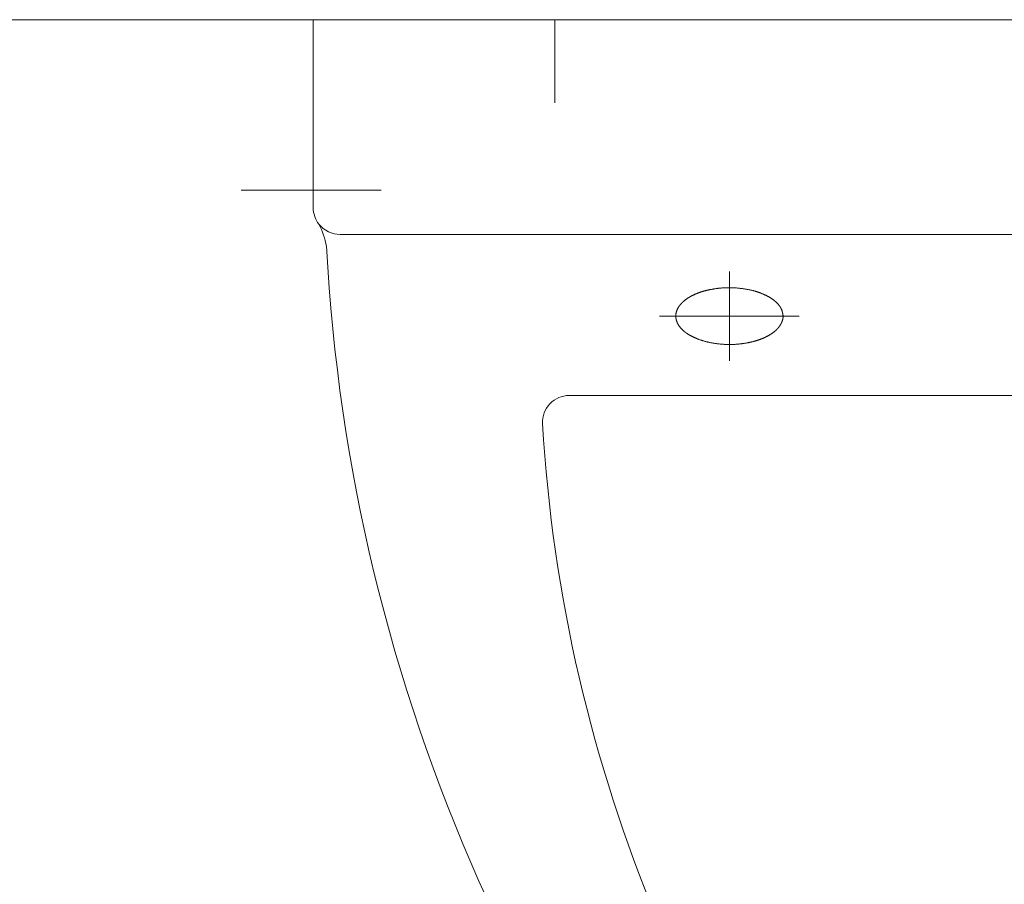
# Model space of a CAD drawing. Extents: x -321 to 526, y -52 to 542.
# Tile 18 of 56: x -146.69 to -143.03, y 163.27 to 166.49. Entities that reach past the tile are written whole.
import ezdxf

# ---------------------------------------------------------------- set-up
doc = ezdxf.new("R2010")
doc.units = 0
doc.layers.get('0').update_dxf_attribs({"lineweight": 35})
doc.layers.add('D-501 Deckenspiegel Gebäude', color=7, linetype='Continuous', lineweight=25)

# ---------------------------------------------------------------- blocks, each defined once
blk = doc.blocks.new('Referenz-A07MYS7IRK', base_point=(-281.0083, -47.1225))
at = {"layer": 'D-501 Deckenspiegel Gebäude', "color": 0, "lineweight": 13}
for p, q in [((-163.5509, 166.4946), (-121.5509, 166.4946)), ((-139.501, 166.4946), (-145.6009, 166.4946)), ((-145.6009, 166.4946), (-145.6009, 165.7947)), ((-144.701, 166.4946), (-144.701, 166.1846)), ((-145.8699, 165.8601), (-145.3478, 165.8601)), ((-145.501, 165.6946), (-139.6009, 165.6946)), ((-144.051, 165.5565), (-144.051, 165.2243)), ((-144.1977, 165.4623), (-144.1986, 165.4618)), ((-144.1968, 165.4628), (-144.1977, 165.4623)), ((-144.196, 165.4633), (-144.1968, 165.4628)), ((-144.195, 165.4638), (-144.196, 165.4633)), ((-144.1942, 165.4644), (-144.195, 165.4638)), ((-144.1932, 165.4648), (-144.1942, 165.4644)), ((-144.1923, 165.4653), (-144.1932, 165.4648)), ((-144.1913, 165.4658), (-144.1923, 165.4653)), ((-144.1904, 165.4663), (-144.1913, 165.4658)), ((-144.1894, 165.4667), (-144.1904, 165.4663)), ((-144.1885, 165.4673), (-144.1894, 165.4667)), ((-144.1875, 165.4677), (-144.1885, 165.4673)), ((-144.1865, 165.4683), (-144.1875, 165.4677)), ((-144.1855, 165.4687), (-144.1865, 165.4683)), ((-144.1845, 165.4692), (-144.1855, 165.4687)), ((-144.1835, 165.4697), (-144.1845, 165.4692)), ((-144.1825, 165.4701), (-144.1835, 165.4697)), ((-144.1814, 165.4706), (-144.1825, 165.4701)), ((-144.1805, 165.4711), (-144.1814, 165.4706)), ((-144.1794, 165.4716), (-144.1805, 165.4711)), ((-144.1783, 165.472), (-144.1794, 165.4716)), ((-144.1773, 165.4724), (-144.1783, 165.472)), ((-144.1762, 165.473), (-144.1773, 165.4724)), ((-144.1751, 165.4734), (-144.1762, 165.473)), ((-144.1741, 165.4739), (-144.1751, 165.4734)), ((-144.173, 165.4743), (-144.1741, 165.4739)), ((-144.172, 165.4747), (-144.173, 165.4743)), ((-144.1708, 165.4752), (-144.172, 165.4747)), ((-144.1697, 165.4756), (-144.1708, 165.4752)), ((-144.1686, 165.4761), (-144.1697, 165.4756)), ((-144.1674, 165.4765), (-144.1686, 165.4761)), ((-144.1664, 165.4769), (-144.1674, 165.4765)), ((-144.1652, 165.4773), (-144.1664, 165.4769)), ((-144.164, 165.4778), (-144.1652, 165.4773)), ((-144.1629, 165.4782), (-144.164, 165.4778)), ((-144.1617, 165.4786), (-144.1629, 165.4782)), ((-144.1605, 165.479), (-144.1617, 165.4786)), ((-144.1593, 165.4794), (-144.1605, 165.479)), ((-144.1581, 165.4798), (-144.1593, 165.4794)), ((-144.157, 165.4802), (-144.1581, 165.4798)), ((-144.1557, 165.4806), (-144.157, 165.4802)), ((-144.1545, 165.4811), (-144.1557, 165.4806)), ((-144.1533, 165.4814), (-144.1545, 165.4811)), ((-144.1521, 165.4817), (-144.1533, 165.4814)), ((-144.1508, 165.4822), (-144.1521, 165.4817)), ((-144.1496, 165.4825), (-144.1508, 165.4822)), ((-144.1482, 165.4829), (-144.1496, 165.4825)), ((-144.147, 165.4833), (-144.1482, 165.4829)), ((-144.1457, 165.4836), (-144.147, 165.4833)), ((-144.1444, 165.4841), (-144.1457, 165.4836)), ((-144.1431, 165.4844), (-144.1444, 165.4841)), ((-144.1418, 165.4848), (-144.1431, 165.4844)), ((-144.1404, 165.4851), (-144.1418, 165.4848)), ((-144.139, 165.4855), (-144.1404, 165.4851)), ((-144.1376, 165.4858), (-144.139, 165.4855)), ((-144.1361, 165.4862), (-144.1376, 165.4858)), ((-144.1347, 165.4864), (-144.1361, 165.4862)), ((-144.1333, 165.4868), (-144.1347, 165.4864)), ((-144.1318, 165.4872), (-144.1333, 165.4868)), ((-144.1303, 165.4875), (-144.1318, 165.4872)), ((-144.1288, 165.4879), (-144.1303, 165.4875)), ((-144.1272, 165.4882), (-144.1288, 165.4879)), ((-144.1257, 165.4885), (-144.1272, 165.4882)), ((-144.1241, 165.4889), (-144.1257, 165.4885)), ((-144.1224, 165.4891), (-144.1241, 165.4889)), ((-144.1208, 165.4895), (-144.1224, 165.4891)), ((-144.1191, 165.4897), (-144.1208, 165.4895)), ((-144.1174, 165.4901), (-144.1191, 165.4897)), ((-144.1156, 165.4905), (-144.1174, 165.4901)), ((-144.1139, 165.4907), (-144.1156, 165.4905)), ((-144.1121, 165.4911), (-144.1139, 165.4907)), ((-144.1102, 165.4913), (-144.1121, 165.4911)), ((-144.1084, 165.4916), (-144.1102, 165.4913)), ((-144.1065, 165.492), (-144.1084, 165.4916)), ((-144.1045, 165.4922), (-144.1065, 165.492)), ((-144.1026, 165.4925), (-144.1045, 165.4922)), ((-144.1006, 165.4929), (-144.1026, 165.4925)), ((-144.0986, 165.4931), (-144.1006, 165.4929)), ((-144.0967, 165.4934), (-144.0986, 165.4931)), ((-144.0945, 165.4936), (-144.0967, 165.4934)), ((-144.0924, 165.494), (-144.0945, 165.4936)), ((-144.0903, 165.4941), (-144.0924, 165.494)), ((-144.0882, 165.4944), (-144.0903, 165.4941)), ((-144.086, 165.4946), (-144.0882, 165.4944)), ((-144.0838, 165.4948), (-144.086, 165.4946)), ((-144.0815, 165.495), (-144.0838, 165.4948)), ((-144.0793, 165.4952), (-144.0815, 165.495)), ((-144.077, 165.4954), (-144.0793, 165.4952)), ((-144.0747, 165.4955), (-144.077, 165.4954)), ((-144.0724, 165.4957), (-144.0747, 165.4955)), ((-144.0701, 165.4958), (-144.0724, 165.4957)), ((-144.0677, 165.496), (-144.0701, 165.4958)), ((-144.0653, 165.496), (-144.0677, 165.496)), ((-144.0628, 165.4962), (-144.0653, 165.496)), ((-144.0604, 165.4962), (-144.0628, 165.4962)), ((-144.0579, 165.4962), (-144.0604, 165.4962)), ((-144.0554, 165.4963), (-144.0579, 165.4962)), ((-144.053, 165.4963), (-144.0554, 165.4963)), ((-144.0504, 165.4963), (-144.053, 165.4963)), ((-144.0478, 165.4962), (-144.0504, 165.4963)), ((-144.0452, 165.4962), (-144.0478, 165.4962)), ((-144.0426, 165.4962), (-144.0452, 165.4962)), ((-144.04, 165.496), (-144.0426, 165.4962)), ((-144.0374, 165.496), (-144.04, 165.496)), ((-144.0347, 165.4958), (-144.0374, 165.496)), ((-144.0321, 165.4957), (-144.0347, 165.4958)), ((-144.0294, 165.4955), (-144.0321, 165.4957)), ((-144.0267, 165.4954), (-144.0294, 165.4955)), ((-144.024, 165.4951), (-144.0267, 165.4954)), ((-144.0213, 165.4949), (-144.024, 165.4951)), ((-144.0187, 165.4946), (-144.0213, 165.4949)), ((-144.016, 165.4944), (-144.0187, 165.4946)), ((-144.0132, 165.4941), (-144.016, 165.4944)), ((-144.0106, 165.4938), (-144.0132, 165.4941)), ((-144.0079, 165.4935), (-144.0106, 165.4938)), ((-144.0052, 165.4931), (-144.0079, 165.4935)), ((-144.0026, 165.4929), (-144.0052, 165.4931)), ((-143.9999, 165.4924), (-144.0026, 165.4929)), ((-143.9974, 165.4921), (-143.9999, 165.4924)), ((-143.9947, 165.4917), (-143.9974, 165.4921)), ((-143.9921, 165.4913), (-143.9947, 165.4917)), ((-143.9895, 165.4908), (-143.9921, 165.4913)), ((-143.987, 165.4904), (-143.9895, 165.4908)), ((-143.9845, 165.4899), (-143.987, 165.4904)), ((-143.9819, 165.4895), (-143.9845, 165.4899)), ((-143.9794, 165.489), (-143.9819, 165.4895)), ((-143.977, 165.4885), (-143.9794, 165.489)), ((-143.9746, 165.488), (-143.977, 165.4885)), ((-143.9722, 165.4875), (-143.9746, 165.488)), ((-143.9698, 165.487), (-143.9722, 165.4875)), ((-143.9675, 165.4864), (-143.9698, 165.487)), ((-143.9652, 165.4858), (-143.9675, 165.4864)), ((-143.963, 165.4853), (-143.9652, 165.4858)), ((-143.9609, 165.4847), (-143.963, 165.4853)), ((-143.9586, 165.4841), (-143.9609, 165.4847)), ((-143.9565, 165.4835), (-143.9586, 165.4841)), ((-143.9544, 165.4829), (-143.9565, 165.4835)), ((-143.9524, 165.4823), (-143.9544, 165.4829)), ((-143.9504, 165.4817), (-143.9524, 165.4823)), ((-143.9484, 165.4811), (-143.9504, 165.4817)), ((-143.9464, 165.4804), (-143.9484, 165.4811)), ((-143.9445, 165.4798), (-143.9464, 165.4804)), ((-143.9426, 165.4792), (-143.9445, 165.4798)), ((-143.9408, 165.4784), (-143.9426, 165.4792)), ((-143.939, 165.4778), (-143.9408, 165.4784)), ((-143.9372, 165.4772), (-143.939, 165.4778)), ((-143.9355, 165.4765), (-143.9372, 165.4772)), ((-143.9338, 165.4759), (-143.9355, 165.4765)), ((-143.9322, 165.4753), (-143.9338, 165.4759)), ((-143.9305, 165.4745), (-143.9322, 165.4753)), ((-143.9289, 165.4739), (-143.9305, 165.4745)), ((-143.9273, 165.4732), (-143.9289, 165.4739)), ((-143.9258, 165.4726), (-143.9273, 165.4732)), ((-143.9242, 165.472), (-143.9258, 165.4726)), ((-143.9228, 165.4712), (-143.9242, 165.472)), ((-143.9213, 165.4706), (-143.9228, 165.4712)), ((-143.9199, 165.47), (-143.9213, 165.4706)), ((-143.9186, 165.4694), (-143.9199, 165.47)), ((-143.9172, 165.4687), (-143.9186, 165.4694)), ((-143.9159, 165.4681), (-143.9172, 165.4687)), ((-143.9146, 165.4675), (-143.9159, 165.4681)), ((-143.9133, 165.4669), (-143.9146, 165.4675)), ((-143.9121, 165.4663), (-143.9133, 165.4669)), ((-143.9109, 165.4657), (-143.9121, 165.4663)), ((-143.9098, 165.4651), (-143.9109, 165.4657)), ((-143.9086, 165.4645), (-143.9098, 165.4651)), ((-143.9076, 165.4639), (-143.9086, 165.4645)), ((-143.9064, 165.4633), (-143.9076, 165.4639)), ((-143.9053, 165.4628), (-143.9064, 165.4633)), ((-143.9043, 165.4622), (-143.9053, 165.4628)), ((-143.9033, 165.4616), (-143.9043, 165.4622)), ((-144.2395, 165.4253), (-144.24, 165.4246)), ((-144.2391, 165.4261), (-144.2395, 165.4253)), ((-144.2386, 165.4268), (-144.2391, 165.4261)), ((-144.238, 165.4275), (-144.2386, 165.4268)), ((-144.2376, 165.4282), (-144.238, 165.4275)), ((-144.237, 165.4288), (-144.2376, 165.4282)), ((-144.2365, 165.4296), (-144.237, 165.4288)), ((-144.236, 165.4302), (-144.2365, 165.4296)), ((-144.2354, 165.431), (-144.236, 165.4302)), ((-144.2349, 165.4316), (-144.2354, 165.431)), ((-144.2344, 165.4323), (-144.2349, 165.4316)), ((-144.2339, 165.4329), (-144.2344, 165.4323)), ((-144.2333, 165.4335), (-144.2339, 165.4329)), ((-144.2328, 165.4343), (-144.2333, 165.4335)), ((-144.2322, 165.4349), (-144.2328, 165.4343)), ((-144.2317, 165.4355), (-144.2322, 165.4349)), ((-144.2311, 165.4361), (-144.2317, 165.4355)), ((-144.2306, 165.4367), (-144.2311, 165.4361)), ((-144.23, 165.4374), (-144.2306, 165.4367)), ((-144.2294, 165.438), (-144.23, 165.4374)), ((-144.2289, 165.4385), (-144.2294, 165.438)), ((-144.2282, 165.4391), (-144.2289, 165.4385)), ((-144.2278, 165.4398), (-144.2282, 165.4391)), ((-144.2271, 165.4403), (-144.2278, 165.4398)), ((-144.2266, 165.4409), (-144.2271, 165.4403)), ((-144.2259, 165.4415), (-144.2266, 165.4409)), ((-144.2253, 165.4421), (-144.2259, 165.4415)), ((-144.2248, 165.4426), (-144.2253, 165.4421)), ((-144.2242, 165.4432), (-144.2248, 165.4426)), ((-144.2235, 165.4437), (-144.2242, 165.4432)), ((-144.2229, 165.4443), (-144.2235, 165.4437)), ((-144.2223, 165.4449), (-144.2229, 165.4443)), ((-144.2217, 165.4454), (-144.2223, 165.4449)), ((-144.221, 165.446), (-144.2217, 165.4454)), ((-144.2204, 165.4465), (-144.221, 165.446)), ((-144.2198, 165.447), (-144.2204, 165.4465)), ((-144.2191, 165.4476), (-144.2198, 165.447)), ((-144.2185, 165.4482), (-144.2191, 165.4476)), ((-144.2178, 165.4487), (-144.2185, 165.4482)), ((-144.2171, 165.4493), (-144.2178, 165.4487)), ((-144.2165, 165.4498), (-144.2171, 165.4493)), ((-144.2159, 165.4503), (-144.2165, 165.4498)), ((-144.2151, 165.4509), (-144.2159, 165.4503)), ((-144.2144, 165.4514), (-144.2151, 165.4509)), ((-144.2137, 165.4519), (-144.2144, 165.4514)), ((-144.213, 165.4524), (-144.2137, 165.4519)), ((-144.2123, 165.453), (-144.213, 165.4524)), ((-144.2115, 165.4535), (-144.2123, 165.453)), ((-144.2108, 165.454), (-144.2115, 165.4535)), ((-144.21, 165.4546), (-144.2108, 165.454)), ((-144.2093, 165.455), (-144.21, 165.4546)), ((-144.2085, 165.4556), (-144.2093, 165.455)), ((-144.2077, 165.4561), (-144.2085, 165.4556)), ((-144.2069, 165.4566), (-144.2077, 165.4561)), ((-144.2062, 165.4571), (-144.2069, 165.4566)), ((-144.2054, 165.4577), (-144.2062, 165.4571)), ((-144.2046, 165.4582), (-144.2054, 165.4577)), ((-144.2036, 165.4587), (-144.2046, 165.4582)), ((-144.2029, 165.4592), (-144.2036, 165.4587)), ((-144.2021, 165.4597), (-144.2029, 165.4592)), ((-144.2011, 165.4603), (-144.2021, 165.4597)), ((-144.2003, 165.4608), (-144.2011, 165.4603)), ((-144.1995, 165.4612), (-144.2003, 165.4608)), ((-144.1986, 165.4618), (-144.1995, 165.4612)), ((-143.9023, 165.461), (-143.9033, 165.4616)), ((-143.9013, 165.4604), (-143.9023, 165.461)), ((-143.9004, 165.4598), (-143.9013, 165.4604)), ((-143.8994, 165.4593), (-143.9004, 165.4598)), ((-143.8984, 165.4587), (-143.8994, 165.4593)), ((-143.8975, 165.4581), (-143.8984, 165.4587)), ((-143.8966, 165.4575), (-143.8975, 165.4581)), ((-143.8957, 165.457), (-143.8966, 165.4575)), ((-143.8949, 165.4564), (-143.8957, 165.457)), ((-143.894, 165.4558), (-143.8949, 165.4564)), ((-143.893, 165.4552), (-143.894, 165.4558)), ((-143.8922, 165.4546), (-143.893, 165.4552)), ((-143.8914, 165.454), (-143.8922, 165.4546)), ((-143.8906, 165.4534), (-143.8914, 165.454)), ((-143.8897, 165.4528), (-143.8906, 165.4534)), ((-143.8889, 165.4523), (-143.8897, 165.4528)), ((-143.8881, 165.4517), (-143.8889, 165.4523)), ((-143.8873, 165.451), (-143.8881, 165.4517)), ((-143.8864, 165.4504), (-143.8873, 165.451)), ((-143.8856, 165.4497), (-143.8864, 165.4504)), ((-143.8848, 165.4491), (-143.8856, 165.4497)), ((-143.884, 165.4484), (-143.8848, 165.4491)), ((-143.8832, 165.4478), (-143.884, 165.4484)), ((-143.8824, 165.4471), (-143.8832, 165.4478)), ((-143.8816, 165.4465), (-143.8824, 165.4471)), ((-143.8808, 165.4458), (-143.8816, 165.4465)), ((-143.88, 165.4451), (-143.8808, 165.4458)), ((-143.8792, 165.4445), (-143.88, 165.4451)), ((-143.8784, 165.4437), (-143.8792, 165.4445)), ((-143.8776, 165.443), (-143.8784, 165.4437)), ((-143.8769, 165.4423), (-143.8776, 165.443)), ((-143.8761, 165.4416), (-143.8769, 165.4423)), ((-143.8753, 165.4409), (-143.8761, 165.4416)), ((-143.8746, 165.4402), (-143.8753, 165.4409)), ((-143.8739, 165.4394), (-143.8746, 165.4402)), ((-143.8731, 165.4387), (-143.8739, 165.4394)), ((-143.8724, 165.438), (-143.8731, 165.4387)), ((-143.8717, 165.4373), (-143.8724, 165.438)), ((-143.8709, 165.4365), (-143.8717, 165.4373)), ((-143.8702, 165.4357), (-143.8709, 165.4365)), ((-143.8696, 165.4349), (-143.8702, 165.4357)), ((-143.8689, 165.4343), (-143.8696, 165.4349)), ((-143.8683, 165.4335), (-143.8689, 165.4343)), ((-143.8676, 165.4326), (-143.8683, 165.4335)), ((-143.867, 165.4319), (-143.8676, 165.4326)), ((-143.8663, 165.4311), (-143.867, 165.4319)), ((-143.8657, 165.4304), (-143.8663, 165.4311)), ((-143.8651, 165.4296), (-143.8657, 165.4304)), ((-143.8645, 165.4288), (-143.8651, 165.4296)), ((-143.864, 165.428), (-143.8645, 165.4288)), ((-143.8635, 165.4272), (-143.864, 165.428)), ((-143.863, 165.4264), (-143.8635, 165.4272)), ((-143.8624, 165.4256), (-143.863, 165.4264)), ((-143.8619, 165.4248), (-143.8624, 165.4256)), ((-144.3109, 165.3904), (-143.791, 165.3904)), ((-144.2509, 165.3912), (-144.251, 165.3908)), ((-144.251, 165.3908), (-144.251, 165.3904)), ((-144.251, 165.3904), (-144.251, 165.3901)), ((-144.251, 165.3901), (-144.2509, 165.3896)), ((-144.2508, 165.3926), (-144.2509, 165.392)), ((-144.2509, 165.392), (-144.2509, 165.3916)), ((-144.2509, 165.3916), (-144.2509, 165.3912)), ((-144.2509, 165.3896), (-144.2509, 165.3892)), ((-144.2509, 165.3892), (-144.2509, 165.3888)), ((-144.2509, 165.3888), (-144.2508, 165.3882)), ((-144.2507, 165.3937), (-144.2508, 165.3931)), ((-144.2508, 165.3931), (-144.2508, 165.3926)), ((-144.2506, 165.3949), (-144.2507, 165.3943)), ((-144.2507, 165.3943), (-144.2507, 165.3937)), ((-144.2505, 165.3962), (-144.2506, 165.3956)), ((-144.2506, 165.3956), (-144.2506, 165.3949)), ((-144.2503, 165.3969), (-144.2505, 165.3962)), ((-144.2502, 165.3978), (-144.2503, 165.3969)), ((-144.2501, 165.3984), (-144.2502, 165.3978)), ((-144.2499, 165.3992), (-144.2501, 165.3984)), ((-144.2497, 165.4008), (-144.2499, 165.4)), ((-144.2499, 165.4), (-144.2499, 165.3992)), ((-144.2495, 165.4017), (-144.2497, 165.4008)), ((-144.2493, 165.4025), (-144.2495, 165.4017)), ((-144.2491, 165.4033), (-144.2493, 165.4025)), ((-144.2489, 165.4041), (-144.2491, 165.4033)), ((-144.2487, 165.405), (-144.2489, 165.4041)), ((-144.2484, 165.4058), (-144.2487, 165.405)), ((-144.2483, 165.4067), (-144.2484, 165.4058)), ((-144.248, 165.4076), (-144.2483, 165.4067)), ((-144.2477, 165.4085), (-144.248, 165.4076)), ((-144.2475, 165.4093), (-144.2477, 165.4085)), ((-144.2472, 165.4102), (-144.2475, 165.4093)), ((-144.2468, 165.4111), (-144.2472, 165.4102)), ((-144.2466, 165.4119), (-144.2468, 165.4111)), ((-144.2462, 165.4127), (-144.2466, 165.4119)), ((-144.2458, 165.4136), (-144.2462, 165.4127)), ((-144.2455, 165.4144), (-144.2458, 165.4136)), ((-144.2452, 165.4152), (-144.2455, 165.4144)), ((-144.2448, 165.416), (-144.2452, 165.4152)), ((-144.2444, 165.4169), (-144.2448, 165.416)), ((-144.244, 165.4177), (-144.2444, 165.4169)), ((-144.2436, 165.4185), (-144.244, 165.4177)), ((-144.2432, 165.4192), (-144.2436, 165.4185)), ((-144.2427, 165.42), (-144.2432, 165.4192)), ((-144.2423, 165.4208), (-144.2427, 165.42)), ((-144.2419, 165.4216), (-144.2423, 165.4208)), ((-144.2414, 165.4224), (-144.2419, 165.4216)), ((-144.2409, 165.4232), (-144.2414, 165.4224)), ((-144.2405, 165.4238), (-144.2409, 165.4232)), ((-144.24, 165.4246), (-144.2405, 165.4238)), ((-143.8614, 165.424), (-143.8619, 165.4248)), ((-143.861, 165.4232), (-143.8614, 165.424)), ((-143.8606, 165.4224), (-143.861, 165.4232)), ((-143.8601, 165.4216), (-143.8606, 165.4224)), ((-143.8597, 165.4208), (-143.8601, 165.4216)), ((-143.8592, 165.42), (-143.8597, 165.4208)), ((-143.8588, 165.4192), (-143.8592, 165.42)), ((-143.8584, 165.4185), (-143.8588, 165.4192)), ((-143.8581, 165.4177), (-143.8584, 165.4185)), ((-143.8577, 165.4168), (-143.8581, 165.4177)), ((-143.8573, 165.416), (-143.8577, 165.4168)), ((-143.857, 165.4152), (-143.8573, 165.416)), ((-143.8567, 165.4144), (-143.857, 165.4152)), ((-143.8563, 165.4136), (-143.8567, 165.4144)), ((-143.8561, 165.4127), (-143.8563, 165.4136)), ((-143.8557, 165.4119), (-143.8561, 165.4127)), ((-143.8554, 165.4111), (-143.8557, 165.4119)), ((-143.8551, 165.4105), (-143.8554, 165.4111)), ((-143.8549, 165.4097), (-143.8551, 165.4105)), ((-143.8546, 165.4088), (-143.8549, 165.4097)), ((-143.8544, 165.408), (-143.8546, 165.4088)), ((-143.8542, 165.4072), (-143.8544, 165.408)), ((-143.8539, 165.4064), (-143.8542, 165.4072)), ((-143.8537, 165.4058), (-143.8539, 165.4064)), ((-143.8534, 165.4049), (-143.8537, 165.4058)), ((-143.8532, 165.4041), (-143.8534, 165.4049)), ((-143.8531, 165.4034), (-143.8532, 165.4041)), ((-143.8529, 165.4026), (-143.8531, 165.4034)), ((-143.8528, 165.4019), (-143.8529, 165.4026)), ((-143.8526, 165.4011), (-143.8528, 165.4019)), ((-143.8524, 165.4004), (-143.8526, 165.4011)), ((-143.8522, 165.3996), (-143.8524, 165.4004)), ((-143.8521, 165.3989), (-143.8522, 165.3996)), ((-143.852, 165.3982), (-143.8521, 165.3989)), ((-143.8518, 165.3974), (-143.852, 165.3982)), ((-143.8518, 165.3967), (-143.8518, 165.3974)), ((-143.8516, 165.3959), (-143.8518, 165.3967)), ((-143.8515, 165.3953), (-143.8516, 165.3959)), ((-143.8514, 165.3945), (-143.8515, 165.3953)), ((-143.8514, 165.3937), (-143.8514, 165.3945)), ((-143.8513, 165.393), (-143.8514, 165.3937)), ((-143.8512, 165.3923), (-143.8513, 165.393)), ((-143.8512, 165.3916), (-143.8512, 165.3923)), ((-143.8512, 165.3909), (-143.8512, 165.3916)), ((-143.8512, 165.3902), (-143.8512, 165.3909)), ((-143.8512, 165.3895), (-143.8512, 165.3902)), ((-143.8512, 165.3888), (-143.8512, 165.3895)), ((-143.8512, 165.3881), (-143.8512, 165.3888)), ((-144.2508, 165.3882), (-144.2508, 165.3877)), ((-144.2508, 165.3877), (-144.2507, 165.3871)), ((-144.2507, 165.3871), (-144.2506, 165.3865)), ((-144.2506, 165.3865), (-144.2506, 165.3859)), ((-144.2506, 165.3859), (-144.2505, 165.3853)), ((-144.2505, 165.3853), (-144.2504, 165.3846)), ((-144.2504, 165.3846), (-144.2503, 165.3839)), ((-144.2503, 165.3839), (-144.2502, 165.3832)), ((-144.2502, 165.3832), (-144.25, 165.3824)), ((-144.25, 165.3824), (-144.2499, 165.3816)), ((-144.2499, 165.3816), (-144.2497, 165.3809)), ((-144.2497, 165.3809), (-144.2496, 165.38)), ((-144.2496, 165.38), (-144.2494, 165.3791)), ((-144.2494, 165.3791), (-144.2492, 165.3784)), ((-144.2492, 165.3784), (-144.2491, 165.3775)), ((-144.2491, 165.3775), (-144.2489, 165.3767)), ((-144.2489, 165.3767), (-144.2486, 165.3758)), ((-144.2486, 165.3758), (-144.2484, 165.3749)), ((-144.2484, 165.3749), (-144.2481, 165.3741)), ((-144.2481, 165.3741), (-144.2479, 165.3732)), ((-144.2479, 165.3732), (-144.2477, 165.3723)), ((-144.2477, 165.3723), (-144.2474, 165.3715)), ((-144.2474, 165.3715), (-144.2471, 165.3707)), ((-144.2471, 165.3707), (-144.2467, 165.3697)), ((-144.2467, 165.3697), (-144.2465, 165.3689)), ((-144.2465, 165.3689), (-144.2461, 165.3681)), ((-144.2461, 165.3681), (-144.2458, 165.3672)), ((-144.2458, 165.3672), (-144.2454, 165.3664)), ((-144.2454, 165.3664), (-144.245, 165.3656)), ((-144.245, 165.3656), (-144.2447, 165.3647)), ((-144.2447, 165.3647), (-144.2444, 165.3639)), ((-144.2444, 165.3639), (-144.2439, 165.3631)), ((-144.2439, 165.3631), (-144.2436, 165.3623)), ((-144.2436, 165.3623), (-144.2431, 165.3615)), ((-144.2431, 165.3615), (-144.2427, 165.3608)), ((-144.2427, 165.3608), (-144.2423, 165.36)), ((-144.2423, 165.36), (-144.2419, 165.3592)), ((-144.2419, 165.3592), (-144.2414, 165.3585)), ((-144.2414, 165.3585), (-144.2409, 165.3577)), ((-144.2409, 165.3577), (-144.2405, 165.357)), ((-144.2405, 165.357), (-144.24, 165.3563)), ((-144.24, 165.3563), (-144.2395, 165.3555)), ((-144.2395, 165.3555), (-144.239, 165.3547)), ((-144.239, 165.3547), (-144.2385, 165.3541)), ((-144.2385, 165.3541), (-144.238, 165.3533)), ((-144.238, 165.3533), (-144.2375, 165.3526)), ((-144.2375, 165.3526), (-144.237, 165.352)), ((-144.237, 165.352), (-144.2364, 165.3513)), ((-143.8651, 165.3516), (-143.8647, 165.3521)), ((-143.8647, 165.3521), (-143.8643, 165.3526)), ((-143.8643, 165.3526), (-143.8639, 165.3533)), ((-143.8639, 165.3533), (-143.8636, 165.3538)), ((-143.8636, 165.3538), (-143.8631, 165.3543)), ((-143.8631, 165.3543), (-143.8628, 165.3549)), ((-143.8628, 165.3549), (-143.8624, 165.3555)), ((-143.8624, 165.3555), (-143.8621, 165.356)), ((-143.8621, 165.356), (-143.8617, 165.3566)), ((-143.8617, 165.3566), (-143.8614, 165.3572)), ((-143.8614, 165.3572), (-143.861, 165.3578)), ((-143.861, 165.3578), (-143.8606, 165.3583)), ((-143.8606, 165.3583), (-143.8603, 165.3589)), ((-143.8603, 165.3589), (-143.86, 165.3596)), ((-143.86, 165.3596), (-143.8597, 165.3601)), ((-143.8597, 165.3601), (-143.8593, 165.3607)), ((-143.8593, 165.3607), (-143.859, 165.3613)), ((-143.859, 165.3613), (-143.8587, 165.3619)), ((-143.8587, 165.3619), (-143.8583, 165.3625)), ((-143.8583, 165.3625), (-143.8581, 165.3632)), ((-143.8581, 165.3632), (-143.8577, 165.3638)), ((-143.8577, 165.3638), (-143.8575, 165.3644)), ((-143.8575, 165.3644), (-143.8571, 165.365)), ((-143.8571, 165.365), (-143.8568, 165.3658)), ((-143.8568, 165.3658), (-143.8565, 165.3664)), ((-143.8565, 165.3664), (-143.8562, 165.3671)), ((-143.8562, 165.3671), (-143.8559, 165.3677)), ((-143.8559, 165.3677), (-143.8557, 165.3684)), ((-143.8557, 165.3684), (-143.8554, 165.3691)), ((-143.8554, 165.3691), (-143.8551, 165.3697)), ((-143.8551, 165.3697), (-143.8549, 165.3704)), ((-143.8549, 165.3704), (-143.8546, 165.3711)), ((-143.8546, 165.3711), (-143.8543, 165.3718)), ((-143.8543, 165.3718), (-143.8541, 165.3725)), ((-143.8541, 165.3725), (-143.8539, 165.3731)), ((-143.8539, 165.3731), (-143.8536, 165.3738)), ((-143.8536, 165.3738), (-143.8534, 165.3746)), ((-143.8534, 165.3746), (-143.8532, 165.3752)), ((-143.8532, 165.3752), (-143.853, 165.376)), ((-143.853, 165.376), (-143.8528, 165.3767)), ((-143.8528, 165.3767), (-143.8526, 165.3774)), ((-143.8526, 165.3774), (-143.8525, 165.3781)), ((-143.8525, 165.3781), (-143.8523, 165.3788)), ((-143.8523, 165.3788), (-143.8521, 165.3795)), ((-143.8521, 165.3795), (-143.852, 165.3802)), ((-143.852, 165.3802), (-143.8518, 165.381)), ((-143.8518, 165.3816), (-143.8516, 165.3824)), ((-143.8518, 165.381), (-143.8518, 165.3816)), ((-143.8516, 165.3824), (-143.8515, 165.3831)), ((-143.8515, 165.3831), (-143.8514, 165.3838)), ((-143.8514, 165.3838), (-143.8513, 165.3845)), ((-143.8513, 165.3852), (-143.8512, 165.3859)), ((-143.8513, 165.3845), (-143.8513, 165.3852)), ((-143.8512, 165.3873), (-143.8512, 165.3881)), ((-143.8512, 165.3867), (-143.8512, 165.3873)), ((-143.8512, 165.3859), (-143.8512, 165.3867)), ((-144.2364, 165.3513), (-144.2359, 165.3506)), ((-144.2359, 165.3506), (-144.2354, 165.35)), ((-144.2354, 165.35), (-144.2349, 165.3492)), ((-144.2349, 165.3492), (-144.2344, 165.3486)), ((-144.2344, 165.3486), (-144.2339, 165.3479)), ((-144.2339, 165.3479), (-144.2333, 165.3473)), ((-144.2333, 165.3473), (-144.2327, 165.3467)), ((-144.2327, 165.3467), (-144.2322, 165.3461)), ((-144.2322, 165.3461), (-144.2317, 165.3453)), ((-144.2317, 165.3453), (-144.2311, 165.3447)), ((-144.2311, 165.3447), (-144.2306, 165.3442)), ((-144.2306, 165.3442), (-144.23, 165.3436)), ((-144.23, 165.3436), (-144.2294, 165.343)), ((-144.2294, 165.343), (-144.2289, 165.3423)), ((-144.2289, 165.3423), (-144.2282, 165.3417)), ((-144.2282, 165.3417), (-144.2278, 165.3412)), ((-144.2278, 165.3412), (-144.2271, 165.3405)), ((-144.2271, 165.3405), (-144.2266, 165.3399)), ((-144.2266, 165.3399), (-144.2259, 165.3394)), ((-144.2259, 165.3394), (-144.2253, 165.3389)), ((-144.2253, 165.3389), (-144.2248, 165.3383)), ((-144.2248, 165.3383), (-144.2242, 165.3377)), ((-144.2242, 165.3377), (-144.2235, 165.3371)), ((-144.2235, 165.3371), (-144.2229, 165.3365)), ((-144.2229, 165.3365), (-144.2223, 165.336)), ((-144.2223, 165.336), (-144.2217, 165.3354)), ((-144.2217, 165.3354), (-144.221, 165.3348)), ((-144.221, 165.3348), (-144.2204, 165.3343)), ((-144.2204, 165.3343), (-144.2198, 165.3338)), ((-144.2198, 165.3338), (-144.2191, 165.3332)), ((-144.2191, 165.3332), (-144.2185, 165.3327)), ((-144.2185, 165.3327), (-144.2178, 165.3322)), ((-144.2178, 165.3322), (-144.2171, 165.3317)), ((-144.2171, 165.3317), (-144.2165, 165.3311)), ((-144.2165, 165.3311), (-144.2159, 165.3306)), ((-144.2159, 165.3306), (-144.2151, 165.3301)), ((-144.2151, 165.3301), (-144.2144, 165.3295)), ((-144.2144, 165.3295), (-144.2137, 165.329)), ((-144.2137, 165.329), (-144.213, 165.3285)), ((-144.213, 165.3285), (-144.2123, 165.3279)), ((-144.2123, 165.3279), (-144.2115, 165.3274)), ((-144.2115, 165.3274), (-144.2108, 165.3268)), ((-144.2108, 165.3268), (-144.21, 165.3264)), ((-144.21, 165.3264), (-144.2091, 165.3258)), ((-144.2091, 165.3258), (-144.2083, 165.3253)), ((-144.2083, 165.3253), (-144.2076, 165.3247)), ((-144.2076, 165.3247), (-144.2068, 165.3242)), ((-144.2068, 165.3242), (-144.206, 165.3237)), ((-144.206, 165.3237), (-144.2051, 165.3231)), ((-144.2051, 165.3231), (-144.2042, 165.3225)), ((-144.2042, 165.3225), (-144.2033, 165.322)), ((-144.2033, 165.322), (-144.2024, 165.3215)), ((-144.2024, 165.3215), (-144.2015, 165.3209)), ((-144.2015, 165.3209), (-144.2005, 165.3204)), ((-144.2005, 165.3204), (-144.1996, 165.3198)), ((-144.1996, 165.3198), (-144.1986, 165.3192)), ((-144.1986, 165.3192), (-144.1976, 165.3187)), ((-144.1976, 165.3187), (-144.1966, 165.318)), ((-144.1966, 165.318), (-144.1955, 165.3176)), ((-144.1955, 165.3176), (-144.1944, 165.3169)), ((-144.1944, 165.3169), (-144.1933, 165.3164)), ((-144.1933, 165.3164), (-144.1922, 165.3157)), ((-144.1922, 165.3157), (-144.191, 165.3151)), ((-143.9106, 165.3151), (-143.9097, 165.3156)), ((-143.9097, 165.3156), (-143.9087, 165.316)), ((-143.9087, 165.316), (-143.9078, 165.3166)), ((-143.9078, 165.3166), (-143.9069, 165.3171)), ((-143.9069, 165.3171), (-143.906, 165.3176)), ((-143.906, 165.3176), (-143.9051, 165.318)), ((-143.9051, 165.318), (-143.9043, 165.3186)), ((-143.9043, 165.3186), (-143.9034, 165.319)), ((-143.9034, 165.319), (-143.9025, 165.3196)), ((-143.9025, 165.3196), (-143.9016, 165.3201)), ((-143.9016, 165.3201), (-143.9008, 165.3206)), ((-143.9008, 165.3206), (-143.8999, 165.3211)), ((-143.8999, 165.3211), (-143.8991, 165.3216)), ((-143.8991, 165.3216), (-143.8982, 165.3221)), ((-143.8982, 165.3221), (-143.8974, 165.3227)), ((-143.8974, 165.3227), (-143.8966, 165.3232)), ((-143.8966, 165.3232), (-143.8958, 165.3237)), ((-143.8958, 165.3237), (-143.895, 165.3242)), ((-143.895, 165.3242), (-143.8942, 165.3247)), ((-143.8942, 165.3247), (-143.8934, 165.3253)), ((-143.8934, 165.3253), (-143.8927, 165.3258)), ((-143.8927, 165.3258), (-143.8919, 165.3264)), ((-143.8919, 165.3264), (-143.8912, 165.3268)), ((-143.8912, 165.3268), (-143.8904, 165.3274)), ((-143.8904, 165.3274), (-143.8897, 165.3279)), ((-143.8897, 165.3279), (-143.889, 165.3285)), ((-143.889, 165.3285), (-143.8883, 165.329)), ((-143.8883, 165.329), (-143.8875, 165.3295)), ((-143.8875, 165.3295), (-143.8869, 165.3301)), ((-143.8869, 165.3301), (-143.8861, 165.3306)), ((-143.8861, 165.3306), (-143.8854, 165.3311)), ((-143.8854, 165.3311), (-143.8848, 165.3317)), ((-143.8848, 165.3317), (-143.8841, 165.3322)), ((-143.8841, 165.3322), (-143.8835, 165.3327)), ((-143.8835, 165.3327), (-143.8828, 165.3332)), ((-143.8828, 165.3332), (-143.8821, 165.3338)), ((-143.8821, 165.3338), (-143.8815, 165.3343)), ((-143.8815, 165.3343), (-143.8809, 165.3348)), ((-143.8809, 165.3348), (-143.8803, 165.3354)), ((-143.8803, 165.3354), (-143.8797, 165.3359)), ((-143.8797, 165.3359), (-143.879, 165.3364)), ((-143.879, 165.3364), (-143.8784, 165.337)), ((-143.8784, 165.337), (-143.8779, 165.3375)), ((-143.8779, 165.3375), (-143.8772, 165.3381)), ((-143.8772, 165.3381), (-143.8767, 165.3386)), ((-143.8767, 165.3386), (-143.8761, 165.3391)), ((-143.8761, 165.3391), (-143.8756, 165.3397)), ((-143.8756, 165.3397), (-143.875, 165.3403)), ((-143.875, 165.3403), (-143.8745, 165.3408)), ((-143.8745, 165.3408), (-143.874, 165.3414)), ((-143.874, 165.3414), (-143.8734, 165.3419)), ((-143.8734, 165.3419), (-143.8729, 165.3424)), ((-143.8729, 165.3424), (-143.8724, 165.343)), ((-143.8724, 165.343), (-143.8719, 165.3434)), ((-143.8719, 165.3434), (-143.8714, 165.344)), ((-143.8714, 165.344), (-143.8709, 165.3445)), ((-143.8709, 165.3445), (-143.8704, 165.3451)), ((-143.8704, 165.3451), (-143.8699, 165.3456)), ((-143.8699, 165.3456), (-143.8694, 165.3461)), ((-143.8694, 165.3461), (-143.869, 165.3467)), ((-143.869, 165.3467), (-143.8686, 165.3472)), ((-143.8686, 165.3472), (-143.8681, 165.3477)), ((-143.8681, 165.3477), (-143.8677, 165.3483)), ((-143.8677, 165.3483), (-143.8672, 165.3489)), ((-143.8672, 165.3489), (-143.8668, 165.3494)), ((-143.8668, 165.3494), (-143.8663, 165.35)), ((-143.8663, 165.35), (-143.866, 165.3505)), ((-143.866, 165.3505), (-143.8655, 165.351)), ((-143.8655, 165.351), (-143.8651, 165.3516)), ((-144.191, 165.3151), (-144.1898, 165.3146)), ((-144.1898, 165.3146), (-144.1886, 165.314)), ((-144.1886, 165.314), (-144.1873, 165.3133)), ((-144.1873, 165.3133), (-144.1861, 165.3127)), ((-144.1861, 165.3127), (-144.1847, 165.3121)), ((-144.1847, 165.3121), (-144.1834, 165.3115)), ((-144.1834, 165.3115), (-144.182, 165.3108)), ((-144.182, 165.3108), (-144.1806, 165.3102)), ((-144.1806, 165.3102), (-144.1792, 165.3096)), ((-144.1792, 165.3096), (-144.1777, 165.3089)), ((-144.1777, 165.3089), (-144.1762, 165.3083)), ((-144.1762, 165.3083), (-144.1746, 165.3076)), ((-144.1746, 165.3076), (-144.1731, 165.3069)), ((-144.1731, 165.3069), (-144.1715, 165.3063)), ((-144.1715, 165.3063), (-144.1698, 165.3057)), ((-144.1698, 165.3057), (-144.1681, 165.305)), ((-144.1681, 165.305), (-144.1664, 165.3043)), ((-144.1664, 165.3043), (-144.1648, 165.3037)), ((-144.1648, 165.3037), (-144.163, 165.303)), ((-144.163, 165.303), (-144.1611, 165.3024)), ((-144.1611, 165.3024), (-144.1593, 165.3017)), ((-144.1593, 165.3017), (-144.1574, 165.3011)), ((-144.1574, 165.3011), (-144.1555, 165.3004)), ((-144.1555, 165.3004), (-144.1535, 165.2997)), ((-144.1535, 165.2997), (-144.1516, 165.2991)), ((-144.1516, 165.2991), (-144.1496, 165.2985)), ((-144.1496, 165.2985), (-144.1476, 165.2979)), ((-144.1476, 165.2979), (-144.1454, 165.2973)), ((-144.1454, 165.2973), (-144.1433, 165.2967)), ((-144.1433, 165.2967), (-144.1411, 165.2961)), ((-144.1411, 165.2961), (-144.1389, 165.2956)), ((-144.1389, 165.2956), (-144.1367, 165.295)), ((-144.1367, 165.295), (-144.1344, 165.2944)), ((-144.1344, 165.2944), (-144.1321, 165.2939)), ((-144.1321, 165.2939), (-144.1297, 165.2934)), ((-144.1297, 165.2934), (-144.1274, 165.2928)), ((-144.1274, 165.2928), (-144.125, 165.2923)), ((-144.125, 165.2923), (-144.1225, 165.2919)), ((-144.1225, 165.2919), (-144.12, 165.2913)), ((-144.12, 165.2913), (-144.1175, 165.2909)), ((-144.1175, 165.2909), (-144.115, 165.2905)), ((-144.115, 165.2905), (-144.1125, 165.29)), ((-144.1125, 165.29), (-144.1099, 165.2895)), ((-144.1099, 165.2895), (-144.1072, 165.2892)), ((-144.1072, 165.2892), (-144.1047, 165.2888)), ((-144.1047, 165.2888), (-144.102, 165.2884)), ((-144.102, 165.2884), (-144.0994, 165.288)), ((-144.0994, 165.288), (-144.0967, 165.2877)), ((-144.0967, 165.2877), (-144.0941, 165.2873)), ((-144.0941, 165.2873), (-144.0913, 165.287)), ((-144.0913, 165.287), (-144.0887, 165.2867)), ((-144.0887, 165.2867), (-144.086, 165.2864)), ((-144.086, 165.2864), (-144.0833, 165.2862)), ((-144.0833, 165.2862), (-144.0805, 165.286)), ((-144.0805, 165.286), (-144.0779, 165.2858)), ((-144.0779, 165.2858), (-144.0752, 165.2856)), ((-144.0752, 165.2856), (-144.0725, 165.2854)), ((-144.0725, 165.2854), (-144.0699, 165.2852)), ((-144.0699, 165.2852), (-144.0672, 165.285)), ((-144.0672, 165.285), (-144.0646, 165.2849)), ((-144.0646, 165.2849), (-144.0619, 165.2848)), ((-144.0619, 165.2848), (-144.0594, 165.2847)), ((-144.0594, 165.2847), (-144.0567, 165.2847)), ((-144.0567, 165.2847), (-144.0541, 165.2846)), ((-144.0541, 165.2846), (-144.0516, 165.2846)), ((-144.0516, 165.2846), (-144.049, 165.2846)), ((-144.049, 165.2846), (-144.0465, 165.2846)), ((-144.0465, 165.2846), (-144.044, 165.2846)), ((-144.044, 165.2846), (-144.0415, 165.2847)), ((-144.0415, 165.2847), (-144.0391, 165.2848)), ((-144.0391, 165.2848), (-144.0367, 165.2848)), ((-144.0367, 165.2848), (-144.0343, 165.2849)), ((-144.0343, 165.2849), (-144.0319, 165.285)), ((-144.0319, 165.285), (-144.0296, 165.2852)), ((-144.0296, 165.2852), (-144.0272, 165.2853)), ((-144.0272, 165.2853), (-144.0249, 165.2855)), ((-144.0249, 165.2855), (-144.0227, 165.2856)), ((-144.0227, 165.2856), (-144.0204, 165.2858)), ((-144.0204, 165.2858), (-144.0181, 165.2861)), ((-144.0181, 165.2861), (-144.016, 165.2863)), ((-144.016, 165.2863), (-144.0138, 165.2866)), ((-144.0138, 165.2866), (-144.0116, 165.2867)), ((-144.0116, 165.2867), (-144.0095, 165.287)), ((-144.0095, 165.287), (-144.0074, 165.2872)), ((-144.0074, 165.2872), (-144.0053, 165.2875)), ((-144.0053, 165.2875), (-144.0033, 165.2878)), ((-144.0033, 165.2878), (-144.0013, 165.288)), ((-144.0013, 165.288), (-143.9993, 165.2883)), ((-143.9993, 165.2883), (-143.9974, 165.2886)), ((-143.9974, 165.2886), (-143.9955, 165.2889)), ((-143.9955, 165.2889), (-143.9935, 165.2892)), ((-143.9935, 165.2892), (-143.9917, 165.2895)), ((-143.9917, 165.2895), (-143.9899, 165.2898)), ((-143.9899, 165.2898), (-143.9881, 165.2901)), ((-143.9881, 165.2901), (-143.9863, 165.2905)), ((-143.9863, 165.2905), (-143.9845, 165.2907)), ((-143.9845, 165.2907), (-143.9829, 165.2911)), ((-143.9829, 165.2911), (-143.9812, 165.2914)), ((-143.9812, 165.2914), (-143.9795, 165.2917)), ((-143.9795, 165.2917), (-143.9779, 165.292)), ((-143.9779, 165.292), (-143.9763, 165.2923)), ((-143.9763, 165.2923), (-143.9747, 165.2927)), ((-143.9747, 165.2927), (-143.9732, 165.293)), ((-143.9732, 165.293), (-143.9717, 165.2934)), ((-143.9717, 165.2934), (-143.9702, 165.2936)), ((-143.9702, 165.2936), (-143.9687, 165.294)), ((-143.9687, 165.294), (-143.9672, 165.2944)), ((-143.9672, 165.2944), (-143.9658, 165.2947)), ((-143.9658, 165.2947), (-143.9644, 165.295)), ((-143.9644, 165.295), (-143.963, 165.2954)), ((-143.963, 165.2954), (-143.9615, 165.2958)), ((-143.9615, 165.2958), (-143.9602, 165.2961)), ((-143.9602, 165.2961), (-143.9589, 165.2965)), ((-143.9589, 165.2965), (-143.9576, 165.2968)), ((-143.9576, 165.2968), (-143.9562, 165.2972)), ((-143.9562, 165.2972), (-143.955, 165.2975)), ((-143.955, 165.2975), (-143.9536, 165.2979)), ((-143.9536, 165.2979), (-143.9524, 165.2983)), ((-143.9524, 165.2983), (-143.9511, 165.2987)), ((-143.9511, 165.2987), (-143.9499, 165.2991)), ((-143.9499, 165.2991), (-143.9486, 165.2995)), ((-143.9486, 165.2995), (-143.9474, 165.2999)), ((-143.9474, 165.2999), (-143.9462, 165.3002)), ((-143.9462, 165.3002), (-143.945, 165.3007)), ((-143.945, 165.3007), (-143.9438, 165.301)), ((-143.9438, 165.301), (-143.9426, 165.3014)), ((-143.9426, 165.3014), (-143.9414, 165.3018)), ((-143.9414, 165.3018), (-143.9402, 165.3022)), ((-143.9402, 165.3022), (-143.9391, 165.3027)), ((-143.9391, 165.3027), (-143.9379, 165.303)), ((-143.9379, 165.303), (-143.9367, 165.3035)), ((-143.9367, 165.3035), (-143.9356, 165.304)), ((-143.9356, 165.304), (-143.9345, 165.3044)), ((-143.9345, 165.3044), (-143.9334, 165.3048)), ((-143.9334, 165.3048), (-143.9322, 165.3053)), ((-143.9322, 165.3053), (-143.9312, 165.3057)), ((-143.9312, 165.3057), (-143.93, 165.3061)), ((-143.93, 165.3061), (-143.9289, 165.3066)), ((-143.9289, 165.3066), (-143.9278, 165.3071)), ((-143.9278, 165.3071), (-143.9267, 165.3075)), ((-143.9267, 165.3075), (-143.9256, 165.3079)), ((-143.9256, 165.3079), (-143.9246, 165.3084)), ((-143.9246, 165.3084), (-143.9236, 165.3088)), ((-143.9236, 165.3088), (-143.9226, 165.3093)), ((-143.9226, 165.3093), (-143.9215, 165.3098)), ((-143.9215, 165.3098), (-143.9204, 165.3102)), ((-143.9204, 165.3102), (-143.9195, 165.3107)), ((-143.9195, 165.3107), (-143.9184, 165.3112)), ((-143.9184, 165.3112), (-143.9174, 165.3116)), ((-143.9174, 165.3116), (-143.9164, 165.3121)), ((-143.9164, 165.3121), (-143.9154, 165.3126)), ((-143.9154, 165.3126), (-143.9145, 165.3131)), ((-143.9145, 165.3131), (-143.9135, 165.3136)), ((-143.9135, 165.3136), (-143.9125, 165.3141)), ((-143.9125, 165.3141), (-143.9115, 165.3146)), ((-143.9115, 165.3146), (-143.9106, 165.3151)), ((-144.6472, 165.0946), (-140.4547, 165.0946))]:
    blk.add_line(p, q, dxfattribs=at)
for centre, major_axis, end_param in [((-145.501, 165.7947), (-0.1, 0), 0.666046), ((-145.501, 165.7947), (-0.0786, -0.0618), 0.90475), ((-145.8479, 165.5955), (0.2964, 0.0547), 0.290265), ((-138.8575, 166.0066), (-6.6941, -0.3562), 0.729777), ((-144.6472, 164.9947), (0, 0.1), 1.618223), ((-139.0913, 165.3254), (-5.6558, -0.3355), 0.672447)]:
    blk.add_ellipse(centre, major_axis=major_axis, ratio=1, start_param=0, end_param=end_param, dxfattribs=at)

msp = doc.modelspace()

# ---------------------------------------------------------------- block references
at = {"color": 251, "lineweight": 25, "ltscale": 0.25, "true_color": 0x585858}
msp.add_blockref('Referenz-A07MYS7IRK', (-281.0083, -47.1225), dxfattribs=at)

doc.saveas('drawing.dxf')
